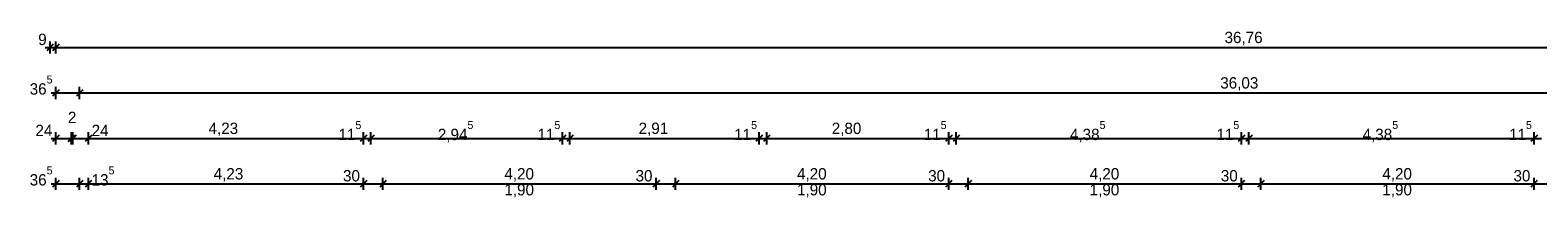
# Model space of a CAD drawing. Extents: x -28.8 to 46.3, y -2.8 to 85.1.
# Tile 14 of 16: x -0.4 to 22.8, y 46.2 to 48.8. Entities that reach past the tile are written whole.
import ezdxf

# ---------------------------------------------------------------- set-up
doc = ezdxf.new("R2010")
doc.units = 0
doc.header["$MEASUREMENT"] = 0
doc.layers.add('2._OG_2_P_BM_ROHBAU', color=7, linetype='Continuous')
doc.styles.add('ERSTELLTER_STIL_2', font='txt')

msp = doc.modelspace()

# ---------------------------------------------------------------- linework, layer by layer
at = {"layer": '2._OG_2_P_BM_ROHBAU', "linetype": 'Continuous', "ltscale": 1000}
for p, q in [((-0.164, 48.485), (-0.089, 48.485)), ((-0.039, 48.535), (-0.139, 48.435)), ((-0.089, 48.391), (-0.089, 48.579)), ((-0.089, 48.485), (0.001, 48.485)), ((0.051, 48.535), (-0.049, 48.435)), ((0.001, 48.391), (0.001, 48.579)), ((0.001, 48.485), (36.76, 48.485)), ((-0.074, 47.785), (0.001, 47.785)), ((0.051, 47.835), (-0.049, 47.735)), ((0.001, 47.691), (0.001, 47.879)), ((0.001, 47.785), (0.366, 47.785)), ((0.416, 47.835), (0.316, 47.735)), ((0.366, 47.691), (0.366, 47.879)), ((0.366, 47.785), (36.395, 47.785)), ((-0.074, 47.085), (0.001, 47.085)), ((0.051, 47.135), (-0.049, 47.035)), ((0.001, 46.991), (0.001, 47.179)), ((0.001, 47.085), (0.241, 47.085)), ((0.191, 47.035), (0.291, 47.135)), ((0.311, 47.135), (0.211, 47.035)), ((0.241, 46.991), (0.241, 47.179)), ((0.241, 47.085), (0.261, 47.085)), ((0.261, 46.991), (0.261, 47.179)), ((0.261, 47.085), (0.501, 47.085)), ((0.551, 47.135), (0.451, 47.035)), ((0.501, 46.991), (0.501, 47.179)), ((0.501, 47.085), (4.731, 47.085)), ((4.781, 47.135), (4.681, 47.035)), ((4.731, 46.991), (4.731, 47.179)), ((4.731, 47.085), (4.846, 47.085)), ((4.896, 47.135), (4.796, 47.035)), ((4.846, 46.991), (4.846, 47.179)), ((4.846, 47.085), (7.791, 47.085)), ((7.841, 47.135), (7.741, 47.035)), ((7.791, 46.991), (7.791, 47.179)), ((7.791, 47.085), (7.906, 47.085)), ((7.956, 47.135), (7.856, 47.035)), ((7.906, 46.991), (7.906, 47.179)), ((7.906, 47.085), (10.816, 47.085)), ((10.866, 47.135), (10.766, 47.035)), ((10.816, 46.991), (10.816, 47.179)), ((10.816, 47.085), (10.931, 47.085)), ((10.981, 47.135), (10.881, 47.035)), ((10.931, 46.991), (10.931, 47.179)), ((10.931, 47.085), (13.731, 47.085)), ((13.781, 47.135), (13.681, 47.035)), ((13.731, 46.991), (13.731, 47.179)), ((13.731, 47.085), (13.846, 47.085)), ((13.896, 47.135), (13.796, 47.035)), ((13.846, 46.991), (13.846, 47.179)), ((13.846, 47.085), (18.231, 47.085)), ((18.281, 47.135), (18.181, 47.035)), ((18.231, 46.991), (18.231, 47.179)), ((18.231, 47.085), (18.346, 47.085)), ((18.396, 47.135), (18.296, 47.035)), ((18.346, 46.991), (18.346, 47.179)), ((18.346, 47.085), (22.731, 47.085)), ((22.781, 47.135), (22.681, 47.035)), ((22.731, 46.991), (22.731, 47.179)), ((22.731, 47.085), (22.846, 47.085)), ((-0.074, 46.385), (0.001, 46.385)), ((0.051, 46.435), (-0.049, 46.335)), ((0.001, 46.291), (0.001, 46.479)), ((0.001, 46.385), (0.366, 46.385)), ((0.416, 46.435), (0.316, 46.335)), ((0.366, 46.291), (0.366, 46.479)), ((0.366, 46.385), (0.5, 46.385)), ((0.55, 46.435), (0.45, 46.335)), ((0.5, 46.291), (0.5, 46.479)), ((0.5, 46.385), (4.731, 46.385)), ((4.781, 46.435), (4.681, 46.335)), ((4.731, 46.291), (4.731, 46.479)), ((4.731, 46.385), (5.03, 46.385)), ((5.08, 46.435), (4.98, 46.335)), ((5.03, 46.291), (5.03, 46.479)), ((5.03, 46.385), (9.23, 46.385)), ((9.28, 46.435), (9.18, 46.335)), ((9.23, 46.291), (9.23, 46.479)), ((9.23, 46.385), (9.53, 46.385)), ((9.58, 46.435), (9.48, 46.335)), ((9.53, 46.291), (9.53, 46.479)), ((9.53, 46.385), (13.73, 46.385)), ((13.78, 46.435), (13.68, 46.335)), ((13.73, 46.291), (13.73, 46.479)), ((13.73, 46.385), (14.03, 46.385)), ((14.08, 46.435), (13.98, 46.335)), ((14.03, 46.291), (14.03, 46.479)), ((14.03, 46.385), (18.23, 46.385)), ((18.28, 46.435), (18.18, 46.335)), ((18.23, 46.291), (18.23, 46.479)), ((18.23, 46.385), (18.53, 46.385)), ((18.58, 46.435), (18.48, 46.335)), ((18.53, 46.291), (18.53, 46.479)), ((18.53, 46.385), (22.73, 46.385)), ((22.78, 46.435), (22.68, 46.335)), ((22.73, 46.291), (22.73, 46.479)), ((22.73, 46.385), (23.03, 46.385))]:
    msp.add_line(p, q, dxfattribs=at)

# ---------------------------------------------------------------- texts
at = {"layer": '2._OG_2_P_BM_ROHBAU', "linetype": 'Continuous', "char_height": 0.175, "attachment_point": 7, "style": 'ERSTELLTER_STIL_2'}
for s, insert in [('{9}', (-0.271, 48.52)), ('{36,76}', (17.971, 48.52)), ('{36\\A1{\\H0.7x;\\S5^  ;}}', (-0.402, 47.757)), ('{36,03}', (17.905, 47.82)), ('{2}', (0.185, 47.321)), ('{24}', (-0.314, 47.12)), ('{24}', (0.551, 47.12)), ('{4,23}', (2.348, 47.12)), ('{11\\A1{\\H0.7x;\\S5^  ;}}', (4.346, 47.058)), ('{2,94\\A1{\\H0.7x;\\S5^  ;}}', (5.874, 47.026)), ('{11\\A1{\\H0.7x;\\S5^  ;}}', (7.406, 47.058)), ('{2,91}', (8.961, 47.12)), ('{11\\A1{\\H0.7x;\\S5^  ;}}', (10.431, 47.058)), ('{2,80}', (11.931, 47.12)), ('{11\\A1{\\H0.7x;\\S5^  ;}}', (13.346, 47.058)), ('{4,38\\A1{\\H0.7x;\\S5^  ;}}', (15.594, 47.026)), ('{11\\A1{\\H0.7x;\\S5^  ;}}', (17.846, 47.058)), ('{4,38\\A1{\\H0.7x;\\S5^  ;}}', (20.094, 47.026)), ('{11\\A1{\\H0.7x;\\S5^  ;}}', (22.346, 47.058)), ('{36\\A1{\\H0.7x;\\S5^  ;}}', (-0.402, 46.357)), ('{13\\A1{\\H0.7x;\\S5^  ;}}', (0.55, 46.357)), ('{4,23}', (2.427, 46.42)), ('{30}', (4.416, 46.42)), ('{4,20}', (6.897, 46.42)), ('{30}', (8.914, 46.42)), ('{4,20}', (11.397, 46.42)), ('{30}', (13.414, 46.42)), ('{4,20}', (15.897, 46.42)), ('{30}', (17.914, 46.42)), ('{4,20}', (20.397, 46.42)), ('{30}', (22.414, 46.42)), ('{1,90}', (6.897, 46.175)), ('{1,90}', (11.397, 46.175)), ('{1,90}', (15.897, 46.175)), ('{1,90}', (20.397, 46.175))]:
    msp.add_mtext(s, dxfattribs=dict(at, insert=insert))

doc.saveas('drawing.dxf')
